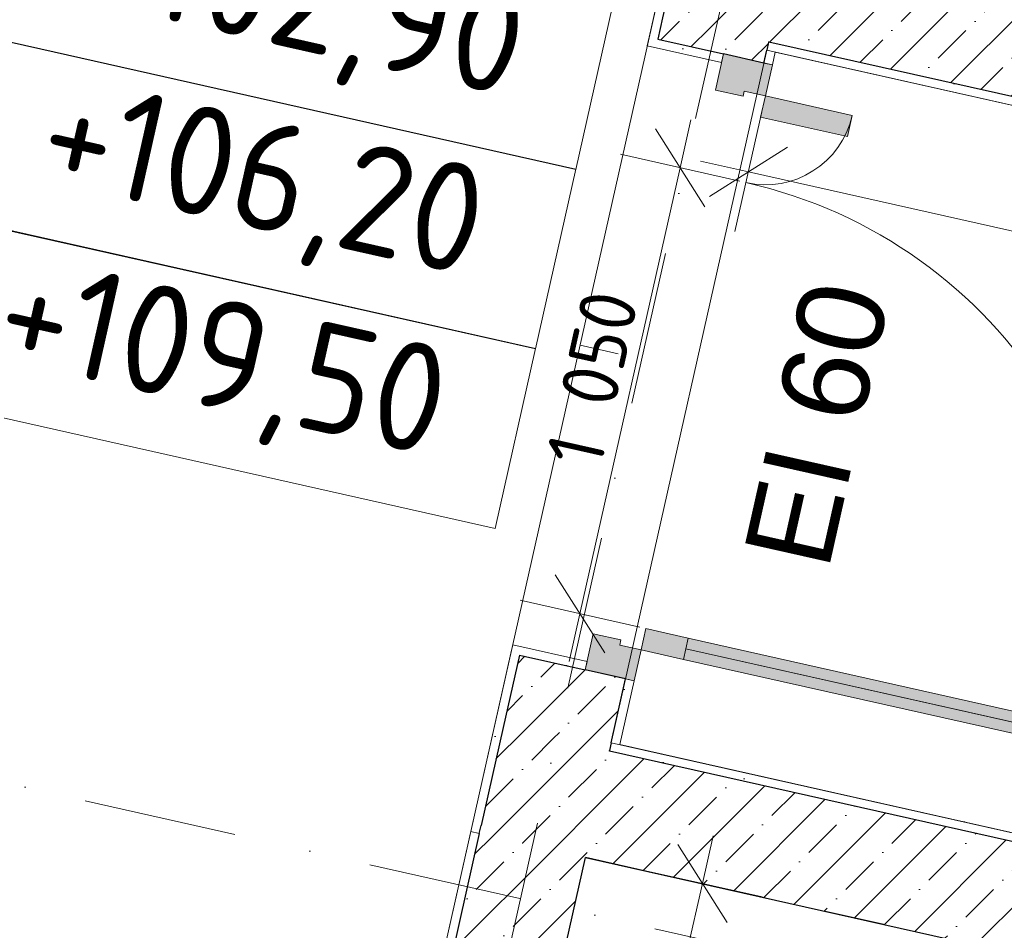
# Model space of a CAD drawing. Header units: millimetres. Extents: x -7213913 to -6985912, y 6023162 to 6205784.
# Tile 177 of 256: x -7193749 to -7191488, y 6179347 to 6181438. Entities that reach past the tile are written whole.
import ezdxf
from ezdxf.enums import TextEntityAlignment as Align

# ---------------------------------------------------------------- set-up
doc = ezdxf.new("R2010")
doc.units = ezdxf.units.MM
doc.header["$MEASUREMENT"] = 0
doc.linetypes.add('короткая штриховая', pattern=[282.222222, 141.111111, -141.111111])
doc.linetypes.add('Штрихпунктирная', pattern=[670.277762, 352.777767, -176.388884, 0, -141.111112])
for name, color, linetype in [('S - МОП.АР', 7, 'Continuous'), ('АР-Стены_внутренние_пилоны.АР', 7, 'Continuous'), ('АР-Чертеж-Оси_Осевые размеры.АР', 7, 'Continuous'), ('АР-Чертеж-Размеры.АР', 7, 'Continuous')]:
    doc.layers.add(name, color=color, linetype=linetype)
for name, color, linetype, lineweight in [('S - МОП.АР_Ном._пера__120', 7, 'Continuous', 0), ('АР-вертикальная связь - Лифт.АР_Ном._пера__120', 7, 'Continuous', 0), ('АР-Отметки высот.АР_Ном._пера__120', 7, 'Continuous', 0), ('АР-Стены_внутренние_пилоны.АР_Ном._пера__1', 7, 'Continuous', 15), ('АР-Чертеж-Оси_Осевые размеры.АР_Ном._пера__120', 7, 'Continuous', 0), ('АР-Чертеж-Размеры.АР_Ном._пера__1', 7, 'Continuous', 0), ('Двери Archicad_Ном._пера__120', 7, 'Continuous', 0), ('Маркеры Дверей Archicad_Ном._пера__1', 7, 'Continuous', 0), ('Паспорта Зон Archicad_Ном._пера__1', 7, 'Continuous', 0)]:
    doc.layers.add(name, color=color, linetype=linetype, lineweight=lineweight)
doc.styles.add('РЎР“Р•РќР•Р\xa0Р\x98Р\xa0_РЎРўР\x98Р›Р¬_2', font='calibri.ttf')
doc.styles.add('РЎР“Р•РќР•Р\xa0Р\x98Р\xa0_РЎРўР\x98Р›Р¬_3', font='GOST_Common.ttf')
doc.styles.add('РЎР“Р•РќР•Р\xa0Р\x98Р\xa0_РЎРўР\x98Р›Р¬_4', font='arial.ttf')
doc.styles.add('РЎР“Р•РќР•Р\xa0Р\x98Р\xa0_РЎРўР\x98Р›Р¬_5', font='GOTHIC.TTF')
doc.dimstyles.new('СГЕНЕРИР_СТИЛЬ__4', dxfattribs={"dimtxt": 129.999995, "dimasz": 142.5, "dimexe": 0.18, "dimexo": 300000, "dimgap": 0, "dimtad": 1, "dimdec": 0, "dimzin": 0, "dimdsep": 46, "dimtxsty": 'РЎР“Р•РќР•Р\xa0Р\x98Р\xa0_РЎРўР\x98Р›Р¬_3', "dimblk": 'ARROWHEAD_6', "dimblk1": 'ARROWHEAD_6', "dimblk2": 'ARROWHEAD_6', "dimcen": 0.09, "dimclrd": 7, "dimclre": 7, "dimclrt": 7, "dimazin": 0, "dimtfac": 1, "dimtdec": 4, "dimtmove": 0, "dimatfit": 3, "dimfxl": 1, "dimtolj": 1, "dimtzin": 0, "dimarcsym": 0})
doc.dimstyles.new('СГЕНЕРИР_СТИЛЬ__5', dxfattribs={"dimtxt": 129.999995, "dimasz": 142.5, "dimexe": 0.18, "dimexo": 300000, "dimgap": 0, "dimtad": 1, "dimdec": 0, "dimzin": 0, "dimdsep": 46, "dimtxsty": 'РЎР“Р•РќР•Р\xa0Р\x98Р\xa0_РЎРўР\x98Р›Р¬_3', "dimblk": 'ARROWHEAD_6', "dimblk1": 'ARROWHEAD_6', "dimblk2": 'ARROWHEAD_6', "dimcen": 0.09, "dimclrd": 7, "dimclre": 7, "dimclrt": 7, "dimazin": 0, "dimtfac": 1, "dimtdec": 4, "dimtmove": 2, "dimatfit": 3, "dimfxl": 1, "dimtolj": 1, "dimtzin": 0, "dimarcsym": 0})
pattern_1 = [(45, (-6566190.34, 6563027.8), (-111.369318, 111.369318), [0, -105, 0, -157.5]), (110, (-6565840.34, 6563027.8), (148.001588, 53.868173), [0, -77, 0, -133])]
pattern_2 = [(45, (-6566190.34, 6562677.8), (-84.852814, 84.852814), []), (45, (-6566232.77, 6562720.22), (-84.852814, 84.852814), [90, -30, 0, -30])]

# ---------------------------------------------------------------- blocks, each defined once
blk = doc.blocks.new('Лифтовой холл _ ПБЗ_1_39_1', base_point=(-7188853.3, 6178756.5))
at = {"layer": 'S - МОП.АР_Ном._пера__120', "color": 7, "linetype": 'Continuous', "lineweight": 0, "flags": 128}
blk.add_lwpolyline([(-7192033.9, 6181367.8), (-7192391.1, 6179777.4), (-7190283.6, 6179304.1), (-7191317.8, 6174699), (-7187902.9, 6173932), (-7186511.4, 6180127.5)], close=True, dxfattribs=at)
at = {"layer": 'Паспорта Зон Archicad_Ном._пера__1', "color": 7, "lineweight": 0, "style": 'РЎР“Р•РќР•Р\xa0Р\x98Р\xa0_РЎРўР\x98Р›Р¬_3'}
blk.add_attdef('ROOM_NUMBER', text='', height=350, rotation=347.3417, dxfattribs=at).set_placement((-7188399.7, 6179289.8), align=Align.MIDDLE_CENTER)
at = {"layer": 'Паспорта Зон Archicad_Ном._пера__1', "color": 7, "lineweight": 0, "style": 'РЎР“Р•РќР•Р\xa0Р\x98Р\xa0_РЎРўР\x98Р›Р¬_2'}
blk.add_attdef('ROOM_AREA', text='', height=200, rotation=347.3417, dxfattribs=at).set_placement((-7188130.4, 6178674.9), align=Align.MIDDLE_RIGHT)
blk = doc.blocks.new('Коридор_5_59_1', base_point=(-7189272.5, 6194456.3))
at = {"layer": 'S - МОП.АР_Ном._пера__120', "color": 7, "linetype": 'Continuous', "lineweight": 0, "flags": 128}
blk.add_lwpolyline([(-7193429.3, 6183505.6), (-7194229.2, 6179944.3), (-7194229.2, 6179944.3), (-7194294.9, 6179651.6), (-7194608.3, 6178256.4), (-7193086.2, 6177914.5), (-7192297.3, 6181427), (-7192297.3, 6181427), (-7192261.2, 6181588), (-7191587.3, 6184588.3)], dxfattribs=at)
at = {"layer": 'Паспорта Зон Archicad_Ном._пера__1', "color": 7, "lineweight": 0, "style": 'РЎР“Р•РќР•Р\xa0Р\x98Р\xa0_РЎРўР\x98Р›Р¬_3'}
blk.add_attdef('ROOM_NUMBER', text='', height=350, rotation=347.3417, dxfattribs=at).set_placement((-7191418.6, 6189236.4), align=Align.MIDDLE_CENTER)
at = {"layer": 'Паспорта Зон Archicad_Ном._пера__1', "color": 7, "lineweight": 0, "style": 'РЎР“Р•РќР•Р\xa0Р\x98Р\xa0_РЎРўР\x98Р›Р¬_2'}
blk.add_attdef('ROOM_AREA', text='', height=200, rotation=347.3417, dxfattribs=at).set_placement((-7191173.7, 6188657), align=Align.MIDDLE_RIGHT)
blk = doc.blocks.new('Стена_162_1', base_point=(-7192544.8, 6179663.4))
at = {"layer": 'АР-Стены_внутренние_пилоны.АР', "linetype": 'Continuous', "lineweight": 0, "true_color": 0x000000}
h = blk.add_hatch(dxfattribs=at)
h.set_pattern_fill('ЖЕЛЕЗОБЕТОН__PROJECT__0001', color=18, style=0, pattern_type=2)
h.set_pattern_definition(pattern_2)
h.paths.add_polyline_path([(-7192639.4, 6179812.7), (-7192690.1, 6179587), (-7192396.9, 6179758.3)])
h = blk.add_hatch(dxfattribs=at)
h.set_pattern_fill('ШТУКАТУРКА__ГИПС_01_0001', color=18, style=0, pattern_type=2)
h.set_pattern_definition(pattern_1)
h.paths.add_polyline_path([(-7192395.1, 6179759.3), (-7192395.4, 6179757.9), (-7192375.9, 6179753.6), (-7192371.5, 6179773.1)])
h = blk.add_hatch(dxfattribs=at)
h.set_pattern_fill('ШТУКАТУРКА__ГИПС_01_0001', color=18, style=0, pattern_type=2)
h.set_pattern_definition(pattern_1)
h.paths.add_polyline_path([(-7192395.1, 6179759.3), (-7192371.5, 6179773.1), (-7192391.1, 6179777.4)])
h = blk.add_hatch(dxfattribs=at)
h.set_pattern_fill('ШТУКАТУРКА__ГИПС_01_0001', color=18, style=0, pattern_type=2)
h.set_pattern_definition(pattern_1)
h.paths.add_polyline_path([(-7192371.5, 6179773.1), (-7192375.9, 6179753.6), (-7190307.4, 6179289), (-7190303.1, 6179308.5)])
h = blk.add_hatch(dxfattribs=at)
h.set_pattern_fill('ЖЕЛЕЗОБЕТОН__PROJECT__0001', color=18, style=0, pattern_type=2)
h.set_pattern_definition(pattern_2)
h.paths.add_polyline_path([(-7192694.1, 6179568.8), (-7192450.2, 6179514), (-7192395.4, 6179757.9), (-7192396.9, 6179758.3), (-7192690.1, 6179587)])
h = blk.add_hatch(dxfattribs=at)
h.set_pattern_fill('ЖЕЛЕЗОБЕТОН__PROJECT__0001', color=18, style=0, pattern_type=2)
h.set_pattern_definition(pattern_2)
h.paths.add_polyline_path([(-7192450.2, 6179514), (-7190606.2, 6179099.8), (-7190551.4, 6179343.8), (-7192395.4, 6179757.9)])
at = {"layer": 'АР-Стены_внутренние_пилоны.АР_Ном._пера__1', "color": 7, "linetype": 'Continuous', "lineweight": 30}
for p, q in [((-7192639.4, 6179812.7), (-7192690.1, 6179587)), ((-7192391.1, 6179777.4), (-7192395.1, 6179759.3)), ((-7192395.4, 6179757.9), (-7192395.1, 6179759.3)), ((-7190551.4, 6179343.8), (-7192395.4, 6179757.9)), ((-7192694.1, 6179568.8), (-7192690.1, 6179587))]:
    blk.add_line(p, q, dxfattribs=at)
at = {"layer": 'АР-Стены_внутренние_пилоны.АР_Ном._пера__1', "color": 7, "linetype": 'Continuous', "lineweight": 0, "flags": 128}
blk.add_lwpolyline([(-7190283.6, 6179304.1), (-7192371.5, 6179773.1)], dxfattribs=at)
at = {"layer": 'АР-Стены_внутренние_пилоны.АР_Ном._пера__1', "color": 7, "linetype": 'Continuous', "lineweight": 30, "flags": 128}
blk.add_lwpolyline([(-7192450.2, 6179514), (-7190606.2, 6179099.8)], dxfattribs=at)
blk = doc.blocks.new('Стена_163_1', base_point=(-7192124, 6181536.9))
at = {"layer": 'АР-Стены_внутренние_пилоны.АР', "linetype": 'Continuous', "lineweight": 0, "true_color": 0x000000}
h = blk.add_hatch(dxfattribs=at)
h.set_pattern_fill('ЖЕЛЕЗОБЕТОН__PROJECT__0001', color=18, style=0, pattern_type=2)
h.set_pattern_definition(pattern_2)
h.paths.add_polyline_path([(-7192030.9, 6181387.8), (-7192222.7, 6181668), (-7192273.4, 6181442.3)])
h = blk.add_hatch(dxfattribs=at)
h.set_pattern_fill('ЖЕЛЕЗОБЕТОН__PROJECT__0001', color=18, style=0, pattern_type=2)
h.set_pattern_definition(pattern_2)
h.paths.add_polyline_path([(-7191974.7, 6181631.4), (-7192218.6, 6181686.2), (-7192222.7, 6181668), (-7192030.9, 6181387.8), (-7192029.4, 6181387.5)])
h = blk.add_hatch(dxfattribs=at)
h.set_pattern_fill('ЖЕЛЕЗОБЕТОН__PROJECT__0001', color=18, style=0, pattern_type=2)
h.set_pattern_definition(pattern_2)
h.paths.add_polyline_path([(-7192029.4, 6181387.5), (-7191214.7, 6181204.5), (-7191159.9, 6181448.4), (-7191974.7, 6181631.4)])
h = blk.add_hatch(dxfattribs=at)
h.set_pattern_fill('ШТУКАТУРКА__ГИПС_01_0001', color=18, style=0, pattern_type=2)
h.set_pattern_definition(pattern_1)
h.paths.add_polyline_path([(-7192029.7, 6181386.2), (-7192033.8, 6181368), (-7192014.3, 6181363.6)])
h = blk.add_hatch(dxfattribs=at)
h.set_pattern_fill('ШТУКАТУРКА__ГИПС_01_0001', color=18, style=0, pattern_type=2)
h.set_pattern_definition(pattern_1)
h.paths.add_polyline_path([(-7192029.4, 6181387.5), (-7192029.7, 6181386.2), (-7192014.3, 6181363.6), (-7192009.9, 6181383.1)])
h = blk.add_hatch(dxfattribs=at)
h.set_pattern_fill('ШТУКАТУРКА__ГИПС_01_0001', color=18, style=0, pattern_type=2)
h.set_pattern_definition(pattern_1)
h.paths.add_polyline_path([(-7192014.3, 6181363.6), (-7191219.1, 6181185), (-7191214.7, 6181204.5), (-7192009.9, 6181383.1)])
at = {"layer": 'АР-Стены_внутренние_пилоны.АР_Ном._пера__1', "color": 7, "linetype": 'Continuous', "lineweight": 30}
for p, q in [((-7192222.7, 6181668), (-7192273.4, 6181442.3)), ((-7192218.6, 6181686.2), (-7192222.7, 6181668)), ((-7192029.7, 6181386.2), (-7192033.8, 6181368)), ((-7192029.4, 6181387.5), (-7192029.7, 6181386.2)), ((-7192029.4, 6181387.5), (-7191214.7, 6181204.5))]:
    blk.add_line(p, q, dxfattribs=at)
at = {"layer": 'АР-Стены_внутренние_пилоны.АР_Ном._пера__1', "color": 7, "linetype": 'Continuous', "lineweight": 30, "flags": 128}
blk.add_lwpolyline([(-7191159.9, 6181448.4), (-7192218.6, 6181686.2)], dxfattribs=at)
at = {"layer": 'АР-Стены_внутренние_пилоны.АР_Ном._пера__1', "color": 7, "linetype": 'Continuous', "lineweight": 0, "flags": 128}
for points in [[(-7192014.3, 6181363.6), (-7191219.1, 6181185)], [(-7191219.1, 6181185), (-7191214.7, 6181204.5)]]:
    blk.add_lwpolyline(points, dxfattribs=at)
blk = doc.blocks.new('Маркер ДВ 23[141]_1', base_point=(-7192179.8, 6180626.8))
at = {"layer": 'Маркеры Дверей Archicad_Ном._пера__1', "color": 7, "linetype": 'Continuous', "lineweight": 0}
blk.add_line((-7192374.9, 6180670.6), (-7192462.7, 6180690.3), dxfattribs=at)
at = {"layer": 'Маркеры Дверей Archicad_Ном._пера__1', "color": 7, "lineweight": 0, "insert": (-7191890.4, 6180168.8), "char_height": 200, "attachment_point": 7, "rotation": 77.3417, "style": 'РЎР“Р•РќР•Р\xa0Р\x98Р\xa0_РЎРўР\x98Р›Р¬_4'}
blk.add_mtext('\\A1;{\\pql;\\pt0;\\fArial|b0|i0|c204|p0;\\W1.000000;EI 60\\fArial|b0|i0|c204|p0;\\W1.000000;\\fArial|b0|i0|c204|p0;\\H0.666667x;\\W1.000000;\\fArial|b0|i0|c204|p0;\\H1.500000x;\\W1.000000;}', dxfattribs=at)
blk = doc.blocks.new('Полуторная Дверь 23[37]_1', base_point=(-6566190.3, 6562677.8))
at = {"layer": 'Двери Archicad_Ном._пера__120', "linetype": 'Continuous', "lineweight": 0, "true_color": 0xffffff}
for points in [[(-7192151.8, 6181276.4), (-7192088.3, 6181262.2), (-7192085.7, 6181273.9), (-7192036.9, 6181262.9), (-7192020.9, 6181334.2), (-7192133.1, 6181359.4)], [(-7191837.9, 6181218.2), (-7192036.9, 6181262.9), (-7192047.9, 6181214.2), (-7191848.8, 6181169.5)], [(-7192450.9, 6179944.6), (-7192338.7, 6179919.4), (-7192322.7, 6179990.6), (-7192371.5, 6180001.6), (-7192368.8, 6180013.3), (-7192432.2, 6180027.5)], [(-7192311.7, 6180039.4), (-7192322.7, 6179990.6), (-7192225.1, 6179968.7), (-7192214.1, 6180017.5)], [(-7191341.5, 6179795.9), (-7191336, 6179820.3), (-7192214.1, 6180017.5), (-7192219.6, 6179993.1)], [(-7191347, 6179771.5), (-7191341.5, 6179795.9), (-7192219.6, 6179993.1), (-7192225.1, 6179968.7)], [(-7191249.4, 6179749.6), (-7191238.5, 6179798.4), (-7191336, 6179820.3), (-7191347, 6179771.5)]]:
    blk.add_hatch(color=7, dxfattribs=at).paths.add_polyline_path(points)
at = {"layer": 'Двери Archicad_Ном._пера__120', "color": 7, "linetype": 'Continuous', "lineweight": 0}
for p, q in [((-7192303.9, 6181397.7), (-7192308.3, 6181378.2)), ((-7192137.5, 6181339.9), (-7192308.3, 6181378.2)), ((-7192133.1, 6181359.4), (-7192151.8, 6181276.4)), ((-7192020.9, 6181334.2), (-7192133.1, 6181359.4)), ((-7192040.4, 6181338.5), (-7192133.1, 6181359.4)), ((-7192040.4, 6181338.5), (-7192133.1, 6181359.4)), ((-7192020.9, 6181334.2), (-7192040.4, 6181338.5)), ((-7192020.9, 6181334.2), (-7192040.4, 6181338.5)), ((-7192036.9, 6181262.9), (-7192020.9, 6181334.2)), ((-7192151.8, 6181276.4), (-7192088.3, 6181262.2)), ((-7192088.3, 6181262.2), (-7192085.7, 6181273.9)), ((-7192085.7, 6181273.9), (-7192036.9, 6181262.9)), ((-7192036.9, 6181262.9), (-7192047.9, 6181214.2)), ((-7191837.9, 6181218.2), (-7192036.9, 6181262.9)), ((-7191848.8, 6181169.5), (-7191837.9, 6181218.2)), ((-7192047.9, 6181214.2), (-7191848.8, 6181169.5)), ((-7192432.2, 6180027.5), (-7192450.9, 6179944.6)), ((-7192368.8, 6180013.3), (-7192432.2, 6180027.5)), ((-7192322.7, 6179990.6), (-7192311.7, 6180039.4)), ((-7192311.7, 6180039.4), (-7192214.1, 6180017.5)), ((-7192214.1, 6180017.5), (-7192225.1, 6179968.7)), ((-7192621.6, 6179983), (-7192617.2, 6180002.5)), ((-7192446.5, 6179964.1), (-7192617.2, 6180002.5)), ((-7192371.5, 6180001.6), (-7192368.8, 6180013.3)), ((-7192322.7, 6179990.6), (-7192371.5, 6180001.6)), ((-7192338.7, 6179919.4), (-7192322.7, 6179990.6)), ((-7192225.1, 6179968.7), (-7192322.7, 6179990.6)), ((-7191341.5, 6179795.9), (-7192219.6, 6179993.1)), ((-7192450.9, 6179944.6), (-7192338.7, 6179919.4)), ((-7192358.2, 6179923.8), (-7192450.9, 6179944.6)), ((-7192358.2, 6179923.8), (-7192450.9, 6179944.6)), ((-7192338.7, 6179919.4), (-7192358.2, 6179923.8)), ((-7192338.7, 6179919.4), (-7192358.2, 6179923.8)), ((-7191347, 6179771.5), (-7191336, 6179820.3)), ((-7191336, 6179820.3), (-7191238.5, 6179798.4)), ((-7191238.5, 6179798.4), (-7191249.4, 6179749.6)), ((-7191249.4, 6179749.6), (-7191347, 6179771.5))]:
    blk.add_line(p, q, dxfattribs=at)
at = {"layer": 'Двери Archicad_Ном._пера__120', "color": 7, "linetype": 'Continuous', "lineweight": 0, "flags": 128}
for points in [[(-7191341.5, 6179795.9), (-7192219.6, 6179993.1), (-7192214.1, 6180017.5), (-7191336, 6179820.3)], [(-7191347, 6179771.5), (-7192225.1, 6179968.7), (-7192219.6, 6179993.1), (-7191341.5, 6179795.9)]]:
    blk.add_lwpolyline(points, close=True, dxfattribs=at)
at = {"layer": 'Двери Archicad_Ном._пера__120', "color": 7, "linetype": 'Continuous', "lineweight": 0}
for centre, radius, start, end in [((-7192036.9, 6181262.9), 204, 257.3417, 347.3417), ((-7192322.7, 6179990.6), 1100, 347.3417, 77.3417)]:
    blk.add_arc(centre, radius, start, end, dxfattribs=at)
at = {"layer": 'Маркеры Дверей Archicad_Ном._пера__1', "color": 7, "linetype": 'Continuous', "lineweight": 0}
blk.add_blockref('Маркер ДВ 23[141]_1', (-7192179.8, 6180626.8), dxfattribs=at)
blk = doc.blocks.new('Стена_165_1', base_point=(-7192124, 6181536.9))
at = {"layer": 'АР-Стены_внутренние_пилоны.АР', "linetype": 'Continuous', "lineweight": 0, "true_color": 0x000000}
h = blk.add_hatch(dxfattribs=at)
h.set_pattern_fill('ШТУКАТУРКА__ГИПС_01_0001', color=18, style=0, pattern_type=2)
h.set_pattern_definition(pattern_1)
h.paths.add_polyline_path([(-7192303.9, 6181397.7), (-7192284.4, 6181393.3), (-7192222.7, 6181668), (-7192238.1, 6181690.6)])
h = blk.add_hatch(dxfattribs=at)
h.set_pattern_fill('ЖЕЛЕЗОБЕТОН__PROJECT__0001', color=18, style=0, pattern_type=2)
h.set_pattern_definition(pattern_2)
h.paths.add_polyline_path([(-7192284.4, 6181393.3), (-7192133.1, 6181359.4), (-7192040.4, 6181338.5), (-7192029.7, 6181386.2), (-7192030.9, 6181387.8), (-7192273.4, 6181442.3)])
h = blk.add_hatch(dxfattribs=at)
h.set_pattern_fill('ШТУКАТУРКА__ГИПС_01_0001', color=18, style=0, pattern_type=2)
h.set_pattern_definition(pattern_1)
h.paths.add_polyline_path([(-7192308.3, 6181378.2), (-7192137.5, 6181339.9), (-7192133.1, 6181359.4), (-7192284.4, 6181393.3), (-7192303.9, 6181397.7)])
h = blk.add_hatch(dxfattribs=at)
h.set_pattern_fill('ЖЕЛЕЗОБЕТОН__PROJECT__0001', color=18, style=0, pattern_type=2)
h.set_pattern_definition(pattern_2)
h.paths.add_polyline_path([(-7192029.4, 6181387.5), (-7192030.9, 6181387.8), (-7192029.7, 6181386.2)])
h = blk.add_hatch(dxfattribs=at)
h.set_pattern_fill('ШТУКАТУРКА__ГИПС_01_0001', color=18, style=0, pattern_type=2)
h.set_pattern_definition(pattern_1)
h.paths.add_polyline_path([(-7192040.4, 6181338.5), (-7192020.9, 6181334.2), (-7192014.3, 6181363.6), (-7192033.8, 6181368)])
h = blk.add_hatch(dxfattribs=at)
h.set_pattern_fill('ШТУКАТУРКА__ГИПС_01_0001', color=18, style=0, pattern_type=2)
h.set_pattern_definition(pattern_1)
h.paths.add_polyline_path([(-7192621.6, 6179983), (-7192602.1, 6179978.6), (-7192450.9, 6179944.6), (-7192446.5, 6179964.1), (-7192617.2, 6180002.5)])
h = blk.add_hatch(dxfattribs=at)
h.set_pattern_fill('ШТУКАТУРКА__ГИПС_01_0001', color=18, style=0, pattern_type=2)
h.set_pattern_definition(pattern_1)
h.paths.add_polyline_path([(-7192621.6, 6179983), (-7192713.7, 6179573.2), (-7192690.1, 6179587), (-7192602.1, 6179978.6)])
h = blk.add_hatch(dxfattribs=at)
h.set_pattern_fill('ЖЕЛЕЗОБЕТОН__PROJECT__0001', color=18, style=0, pattern_type=2)
h.set_pattern_definition(pattern_2)
h.paths.add_polyline_path([(-7192602.1, 6179978.6), (-7192639.4, 6179812.7), (-7192396.9, 6179758.3), (-7192395.1, 6179759.3), (-7192358.2, 6179923.8), (-7192450.9, 6179944.6)])
h = blk.add_hatch(dxfattribs=at)
h.set_pattern_fill('ШТУКАТУРКА__ГИПС_01_0001', color=18, style=0, pattern_type=2)
h.set_pattern_definition(pattern_1)
h.paths.add_polyline_path([(-7192391.1, 6179777.4), (-7192371.5, 6179773.1), (-7192338.7, 6179919.4), (-7192358.2, 6179923.8)])
h = blk.add_hatch(dxfattribs=at)
h.set_pattern_fill('ЖЕЛЕЗОБЕТОН__PROJECT__0001', color=18, style=0, pattern_type=2)
h.set_pattern_definition(pattern_2)
h.paths.add_polyline_path([(-7192395.1, 6179759.3), (-7192396.9, 6179758.3), (-7192395.4, 6179757.9)])
h = blk.add_hatch(dxfattribs=at)
h.set_pattern_fill('ШТУКАТУРКА__ГИПС_01_0001', color=18, style=0, pattern_type=2)
h.set_pattern_definition(pattern_1)
h.paths.add_polyline_path([(-7192690.1, 6179587), (-7192713.7, 6179573.2), (-7192694.1, 6179568.8)])
at = {"layer": 'АР-Стены_внутренние_пилоны.АР_Ном._пера__1', "color": 7, "linetype": 'Continuous', "lineweight": 30}
for p, q in [((-7192273.4, 6181442.3), (-7192284.4, 6181393.3)), ((-7192284.4, 6181393.3), (-7192133.1, 6181359.4)), ((-7192029.7, 6181386.2), (-7192033.8, 6181368)), ((-7192029.4, 6181387.5), (-7192029.7, 6181386.2)), ((-7192040.4, 6181338.5), (-7192133.1, 6181359.4)), ((-7192040.4, 6181338.5), (-7192033.8, 6181368)), ((-7192602.1, 6179978.6), (-7192639.4, 6179812.7)), ((-7192602.1, 6179978.6), (-7192450.9, 6179944.6)), ((-7192358.2, 6179923.8), (-7192450.9, 6179944.6)), ((-7192391.1, 6179777.4), (-7192358.2, 6179923.8)), ((-7192639.4, 6179812.7), (-7192690.1, 6179587)), ((-7192391.1, 6179777.4), (-7192395.1, 6179759.3)), ((-7192395.4, 6179757.9), (-7192395.1, 6179759.3)), ((-7192694.1, 6179568.8), (-7192690.1, 6179587))]:
    blk.add_line(p, q, dxfattribs=at)
at = {"layer": 'АР-Стены_внутренние_пилоны.АР_Ном._пера__1', "color": 7, "linetype": 'Continuous', "lineweight": 0}
for p, q in [((-7192303.9, 6181397.7), (-7192308.3, 6181378.2)), ((-7192137.5, 6181339.9), (-7192308.3, 6181378.2)), ((-7192133.1, 6181359.4), (-7192137.5, 6181339.9)), ((-7192020.9, 6181334.2), (-7192040.4, 6181338.5)), ((-7192621.6, 6179983), (-7192617.2, 6180002.5)), ((-7192446.5, 6179964.1), (-7192617.2, 6180002.5)), ((-7192450.9, 6179944.6), (-7192446.5, 6179964.1)), ((-7192338.7, 6179919.4), (-7192358.2, 6179923.8))]:
    blk.add_line(p, q, dxfattribs=at)
at = {"layer": 'АР-Стены_внутренние_пилоны.АР_Ном._пера__1', "color": 7, "linetype": 'Continuous', "lineweight": 0, "flags": 128}
for points in [[(-7192238.1, 6181690.6), (-7192303.9, 6181397.7)], [(-7192020.9, 6181334.2), (-7192014.3, 6181363.6)], [(-7192621.6, 6179983), (-7192713.7, 6179573.2)], [(-7192371.5, 6179773.1), (-7192338.7, 6179919.4)], [(-7192713.7, 6179573.2), (-7192694.1, 6179568.8)]]:
    blk.add_lwpolyline(points, dxfattribs=at)
at = {"layer": 'Двери Archicad_Ном._пера__120', "color": 7, "linetype": 'Continuous', "lineweight": 0}
blk.add_blockref('Полуторная Дверь 23[37]_1', (-6566190.3, 6562677.8), dxfattribs=at)
blk = doc.blocks.new('Стена_259_1', base_point=(-7192544.8, 6179663.4))
at = {"layer": 'АР-Стены_внутренние_пилоны.АР', "linetype": 'Continuous', "lineweight": 0, "true_color": 0x000000}
h = blk.add_hatch(dxfattribs=at)
h.set_pattern_fill('ЖЕЛЕЗОБЕТОН__PROJECT__0001', color=18, style=0, pattern_type=2)
h.set_pattern_definition(pattern_2)
h.paths.add_polyline_path([(-7193315.8, 6175660.2), (-7192450.2, 6179514), (-7192694.1, 6179568.8), (-7193559.7, 6175715)])
h = blk.add_hatch(dxfattribs=at)
h.set_pattern_fill('ШТУКАТУРКА__ГИПС_01_0001', color=18, style=0, pattern_type=2)
h.set_pattern_definition(pattern_1)
h.paths.add_polyline_path([(-7193066.7, 6177910.1), (-7192694.1, 6179568.8), (-7192713.7, 6179573.2), (-7193086.2, 6177914.5)])
at = {"layer": 'АР-Стены_внутренние_пилоны.АР_Ном._пера__1', "color": 7, "linetype": 'Continuous', "lineweight": 30}
blk.add_line((-7192694.1, 6179568.8), (-7193071.1, 6177890.6), dxfattribs=at)
at = {"layer": 'АР-Стены_внутренние_пилоны.АР_Ном._пера__1', "color": 7, "linetype": 'Continuous', "lineweight": 0, "flags": 128}
for points in [[(-7192713.7, 6179573.2), (-7193086.2, 6177914.5)], [(-7192713.7, 6179573.2), (-7192694.1, 6179568.8)]]:
    blk.add_lwpolyline(points, dxfattribs=at)
at = {"layer": 'АР-Стены_внутренние_пилоны.АР_Ном._пера__1', "color": 7, "linetype": 'Continuous', "lineweight": 30, "flags": 128}
blk.add_lwpolyline([(-7192855.6, 6177709.1), (-7192450.2, 6179514)], dxfattribs=at)
blk = doc.blocks.new('*D849', base_point=(-6566190.3, 6562677.8))
at = {"layer": 'АР-Чертеж-Размеры.АР_Ном._пера__1', "color": 7, "linetype": 'Continuous', "lineweight": 0, "transparency": 16777216}
for p, q in [((-7192125.1, 6179364.3), (-7192238.5, 6179543.5)), ((-7192181.8, 6179453.9), (-7192157.2, 6179563.7)), ((-7192044.6, 6179423.1), (-7192319, 6179484.7)), ((-7192587.2, 6177648.9), (-7192181.8, 6179453.9)), ((-7192643.9, 6177738.5), (-7192530.5, 6177559.3)), ((-7192450, 6177618.1), (-7192724.4, 6177679.7)), ((-7192611.9, 6177539.1), (-7192587.2, 6177648.9))]:
    blk.add_line(p, q, dxfattribs=at)
at = {"layer": 'АР-Чертеж-Размеры.АР_Ном._пера__1', "color": 7, "lineweight": 0, "transparency": 16777216, "insert": (-7192452.3, 6178368.3), "char_height": 130, "attachment_point": 7, "rotation": 77.3417, "style": 'РЎР“Р•РќР•Р\xa0Р\x98Р\xa0_РЎРўР\x98Р›Р¬_3'}
blk.add_mtext('\\A1;{\\pql;\\fGOST Common|b0|i0|c204|p0;\\W1.000000;1\xa0850}', dxfattribs=at)
blk = doc.blocks.new('ARROWHEAD_6')
at = {"color": 0, "linetype": 'Continuous', "lineweight": 0}
for p, q in [((-0.5, -0.5), (0.5, 0.5)), ((0, 0), (-1, 0))]:
    blk.add_line(p, q, dxfattribs=at)
blk = doc.blocks.new('*D862', base_point=(-6566190.3, 6562677.8))
at = {"layer": 'АР-Чертеж-Размеры.АР_Ном._пера__1', "color": 7, "linetype": 'Continuous', "lineweight": 0, "transparency": 16777216}
for p, q in [((-7192208.1, 6181207.8), (-7192232.8, 6181098)), ((-7192176, 6181008.4), (-7192289.5, 6181187.6)), ((-7192370, 6181128.8), (-7192095.5, 6181067.2)), ((-7192232.8, 6181098), (-7192462.8, 6180073.5)), ((-7192519.6, 6180163.2), (-7192406.1, 6179983.9)), ((-7192600, 6180104.4), (-7192325.6, 6180042.7)), ((-7192462.8, 6180073.5), (-7192487.5, 6179963.8))]:
    blk.add_line(p, q, dxfattribs=at)
at = {"layer": 'АР-Чертеж-Размеры.АР_Ном._пера__1', "color": 7, "lineweight": 0, "transparency": 16777216, "insert": (-7192415.1, 6180404.7), "char_height": 130, "attachment_point": 7, "rotation": 77.3417, "style": 'РЎР“Р•РќР•Р\xa0Р\x98Р\xa0_РЎРўР\x98Р›Р¬_3'}
blk.add_mtext('\\A1;{\\pql;\\fGOST Common|b0|i0|c204|p0;\\W1.000000;1\xa0050}', dxfattribs=at)
blk = doc.blocks.new('*D1113', base_point=(-6566190.3, 6562677.8))
at = {"layer": 'АР-Чертеж-Размеры.АР_Ном._пера__1', "color": 7, "linetype": 'Continuous', "lineweight": 0, "transparency": 16777216}
for p, q in [((-7192456.6, 6178947.2), (-7192394.9, 6179221.7)), ((-7192336.1, 6179141.2), (-7192515.4, 6179027.7)), ((-7192535.5, 6179109.1), (-7192425.7, 6179084.5)), ((-7192425.7, 6179084.5), (-7190979.6, 6178759.7)), ((-7191010.4, 6178622.5), (-7190948.8, 6178896.9)), ((-7191069.2, 6178702.9), (-7190890, 6178816.4)), ((-7190979.6, 6178759.7), (-7190869.8, 6178735))]:
    blk.add_line(p, q, dxfattribs=at)
at = {"layer": 'АР-Чертеж-Размеры.АР_Ном._пера__1', "color": 7, "lineweight": 0, "transparency": 16777216, "insert": (-7191892.2, 6178991.3), "char_height": 130, "attachment_point": 7, "rotation": 347.3417, "style": 'РЎР“Р•РќР•Р\xa0Р\x98Р\xa0_РЎРўР\x98Р›Р¬_3'}
blk.add_mtext('\\A1;{\\pql;\\fGOST Common|b0|i0|c204|p0;\\W1.000000;1\xa0482}', dxfattribs=at)
blk = doc.blocks.new('*D1123', base_point=(-6566190.3, 6562677.8))
at = {"layer": 'АР-Чертеж-Размеры.АР_Ном._пера__1', "color": 7, "linetype": 'Continuous', "lineweight": 0, "transparency": 16777216}
for p, q in [((-7192106.9, 6180951.6), (-7192045.2, 6181226)), ((-7191986.4, 6181145.5), (-7192165.6, 6181032)), ((-7192185.8, 6181113.4), (-7192076, 6181088.8)), ((-7192076, 6181088.8), (-7186573.1, 6179852.9)), ((-7186603.9, 6179715.6), (-7186542.3, 6179990.1)), ((-7186662.7, 6179796.1), (-7186483.5, 6179909.6)), ((-7186573.1, 6179852.9), (-7186463.4, 6179828.2))]:
    blk.add_line(p, q, dxfattribs=at)
at = {"layer": 'АР-Чертеж-Размеры.АР_Ном._пера__1', "color": 7, "lineweight": 0, "transparency": 16777216, "insert": (-7189526.9, 6180542.9), "char_height": 130, "attachment_point": 7, "rotation": 347.3417, "style": 'РЎР“Р•РќР•Р\xa0Р\x98Р\xa0_РЎРўР\x98Р›Р¬_3'}
blk.add_mtext('\\A1;{\\pql;\\fGOST Common|b0|i0|c204|p0;\\W1.000000;5\xa0640}', dxfattribs=at)
blk = doc.blocks.new('Стандартный Маркер Сетки[164]_1', base_point=(-7208310.8, 6182948.1))
at = {"layer": 'АР-Чертеж-Оси_Осевые размеры.АР_Ном._пера__120', "color": 7, "linetype": 'Штрихпунктирная', "lineweight": 0}
blk.add_line((-7207335.2, 6182729), (-7183218.3, 6177312.4), dxfattribs=at)
at = {"layer": 'АР-Чертеж-Оси_Осевые размеры.АР_Ном._пера__120', "color": 7, "lineweight": 0, "style": 'РЎР“Р•РќР•Р\xa0Р\x98Р\xa0_РЎРўР\x98Р›Р¬_5'}
blk.add_attdef('AC_MarkerText_1', text='', height=350, rotation=360, dxfattribs=at).set_placement((-7208798.7, 6183246.5), align=Align.TOP_CENTER)
blk = doc.blocks.new('Стандартный Маркер Сетки[183]_1', base_point=(-7208310.8, 6182948.1))
at = {"layer": 'АР-Чертеж-Оси_Осевые размеры.АР_Ном._пера__120', "color": 7, "linetype": 'Штрихпунктирная', "lineweight": 0}
blk.add_line((-7207335.2, 6182729), (-7183218.3, 6177312.4), dxfattribs=at)
at = {"layer": 'АР-Чертеж-Оси_Осевые размеры.АР_Ном._пера__120', "color": 7, "lineweight": 0, "style": 'РЎР“Р•РќР•Р\xa0Р\x98Р\xa0_РЎРўР\x98Р›Р¬_5'}
blk.add_attdef('AC_MarkerText_1', text='', height=350, rotation=360, dxfattribs=at).set_placement((-7208798.7, 6183246.5), align=Align.TOP_CENTER)
blk = doc.blocks.new('Стандартный Маркер Сетки[203]_1', base_point=(-7187640.5, 6201499.3))
at = {"layer": 'АР-Чертеж-Оси_Осевые размеры.АР_Ном._пера__120', "color": 7, "linetype": 'Штрихпунктирная', "lineweight": 0}
blk.add_line((-7187859.7, 6200523.6), (-7202631.7, 6134751.7), dxfattribs=at)
at = {"layer": 'АР-Чертеж-Оси_Осевые размеры.АР_Ном._пера__120', "color": 7, "lineweight": 0, "style": 'РЎР“Р•РќР•Р\xa0Р\x98Р\xa0_РЎРўР\x98Р›Р¬_5'}
blk.add_attdef('AC_MarkerText_1', text='', height=350, rotation=360, dxfattribs=at).set_placement((-7202960.4, 6133476.9), align=Align.TOP_CENTER)

msp = doc.modelspace()

# ---------------------------------------------------------------- linework, layer by layer
at = {"layer": 'S - МОП.АР', "color": 254, "linetype": 'Continuous', "lineweight": 0, "true_color": 0xdadada, "flags": 128}
msp.add_lwpolyline([(-7193429.3, 6183505.6), (-7194229.2, 6179944.3), (-7194229.2, 6179944.3), (-7194294.9, 6179651.6), (-7194608.3, 6178256.4), (-7193086.2, 6177914.5), (-7192297.3, 6181427), (-7192297.3, 6181427), (-7192261.2, 6181588), (-7191587.3, 6184588.3)], dxfattribs=at)
msp.add_lwpolyline([(-7192033.9, 6181367.8), (-7192391.1, 6179777.4), (-7190283.6, 6179304.1), (-7191317.8, 6174699), (-7187902.9, 6173932), (-7186511.4, 6180127.5)], close=True, dxfattribs=at)
at = {"layer": 'АР-вертикальная связь - Лифт.АР_Ном._пера__120', "color": 7, "linetype": 'короткая штриховая', "lineweight": 0}
msp.add_lwpolyline([(-7190606.1, 6179100), (-7191011.5, 6177295), (-7192855.6, 6177709.1), (-7192450.2, 6179514.2)], close=True, dxfattribs=at)
at = {"layer": 'АР-Отметки высот.АР_Ном._пера__120', "color": 7, "linetype": 'Continuous', "lineweight": 0, "flags": 128}
for points in [[(-7193738.6, 6181812.6), (-7192379.4, 6181507.3), (-7192472.2, 6181094), (-7193831.4, 6181399.3)], [(-7193831.2, 6181400.2), (-7192472, 6181095), (-7192564.8, 6180681.7), (-7193924.1, 6180987)], [(-7193923.8, 6180987.9), (-7192564.6, 6180682.6), (-7192657.4, 6180269.4), (-7194016.7, 6180574.7)]]:
    msp.add_lwpolyline(points, close=True, dxfattribs=at)

# ---------------------------------------------------------------- block references
at = {"layer": 'S - МОП.АР', "color": 7, "linetype": 'Continuous', "lineweight": 0}
for name, p in [('Коридор_5_59_1', (-7189272.5, 6194456.3)), ('Лифтовой холл _ ПБЗ_1_39_1', (-7188853.3, 6178756.5))]:
    msp.add_blockref(name, p, dxfattribs=at)
at = {"layer": 'АР-Стены_внутренние_пилоны.АР', "color": 7, "lineweight": 0}
for name, p in [('Стена_165_1', (-7192124, 6181536.9)), ('Стена_163_1', (-7192124, 6181536.9)), ('Стена_162_1', (-7192544.8, 6179663.4)), ('Стена_259_1', (-7192544.8, 6179663.4))]:
    msp.add_blockref(name, p, dxfattribs=at)
at = {"layer": 'АР-Чертеж-Оси_Осевые размеры.АР', "color": 8, "linetype": 'Continuous', "lineweight": 15}
for name, p in [('Стандартный Маркер Сетки[203]_1', (-7187640.5, 6201499.3)), ('Стандартный Маркер Сетки[164]_1', (-7208310.8, 6182948.1)), ('Стандартный Маркер Сетки[183]_1', (-7208310.8, 6182948.1))]:
    msp.add_blockref(name, p, dxfattribs=at)

# ---------------------------------------------------------------- texts
at = {"layer": 'АР-Отметки высот.АР_Ном._пера__120', "color": 7, "linetype": 'Continuous', "lineweight": 0, "char_height": 250, "attachment_point": 5, "rotation": 347.3417, "style": 'РЎР“Р•РќР•Р\xa0Р\x98Р\xa0_РЎРўР\x98Р›Р¬_3'}
for s, insert in [('\\A1;{\\pqc;\\fGOST Common|b0|i0|c204|p0;\\W1.000000;+102,90}', (-7193102.6, 6181465.8)), ('\\A1;{\\pqc;\\fGOST Common|b0|i0|c204|p0;\\W1.000000;+106,20}', (-7193195.2, 6181053.4)), ('\\A1;{\\pqc;\\fGOST Common|b0|i0|c204|p0;\\W1.000000;+109,50}', (-7193287.8, 6180641.1))]:
    msp.add_mtext(s, dxfattribs=dict(at, insert=insert))

# ---------------------------------------------------------------- dimensions: what is measured, and where the dimension line sits
at = {"layer": 'АР-Чертеж-Размеры.АР', "color": 7, "linetype": 'Continuous', "lineweight": 0}
for base, p1, p2, angle, dimstyle, picture, middle, turn in [((-7186573.1, 6179852.9), (-7192014.3, 6181363.6), (-7186511.4, 6180127.7), 347.3417, 'СГЕНЕРИР_СТИЛЬ__4', '*D1123', (-7189295.1, 6180557.5), 347.3417), ((-7192462.8, 6180073.5), (-7191931, 6181030.2), (-7192106.2, 6179993.5), 257.3417, 'СГЕНЕРИР_СТИЛЬ__5', '*D862', (-7192429.7, 6180636.6), 77.3417), ((-7192181.8, 6179453.9), (-7191011.5, 6177295), (-7190606.1, 6179100), 77.3417, 'СГЕНЕРИР_СТИЛЬ__4', '*D849', (-7192466.8, 6178600.1), 77.3417), ((-7190979.6, 6178759.7), (-7192369.5, 6179334.7), (-7190923.4, 6179009.9), 347.3417, 'СГЕНЕРИР_СТИЛЬ__4', '*D1113', (-7191660.4, 6179005.8), 347.3417)]:
    dim = msp.add_linear_dim(base=base, p1=p1, p2=p2, angle=angle, dimstyle=dimstyle, dxfattribs=at)
    dim.commit()
    dim.dimension.update_dxf_attribs({"geometry": picture, "text_midpoint": middle, "dimtype": 160, "text_rotation": turn})

doc.saveas('drawing.dxf')
